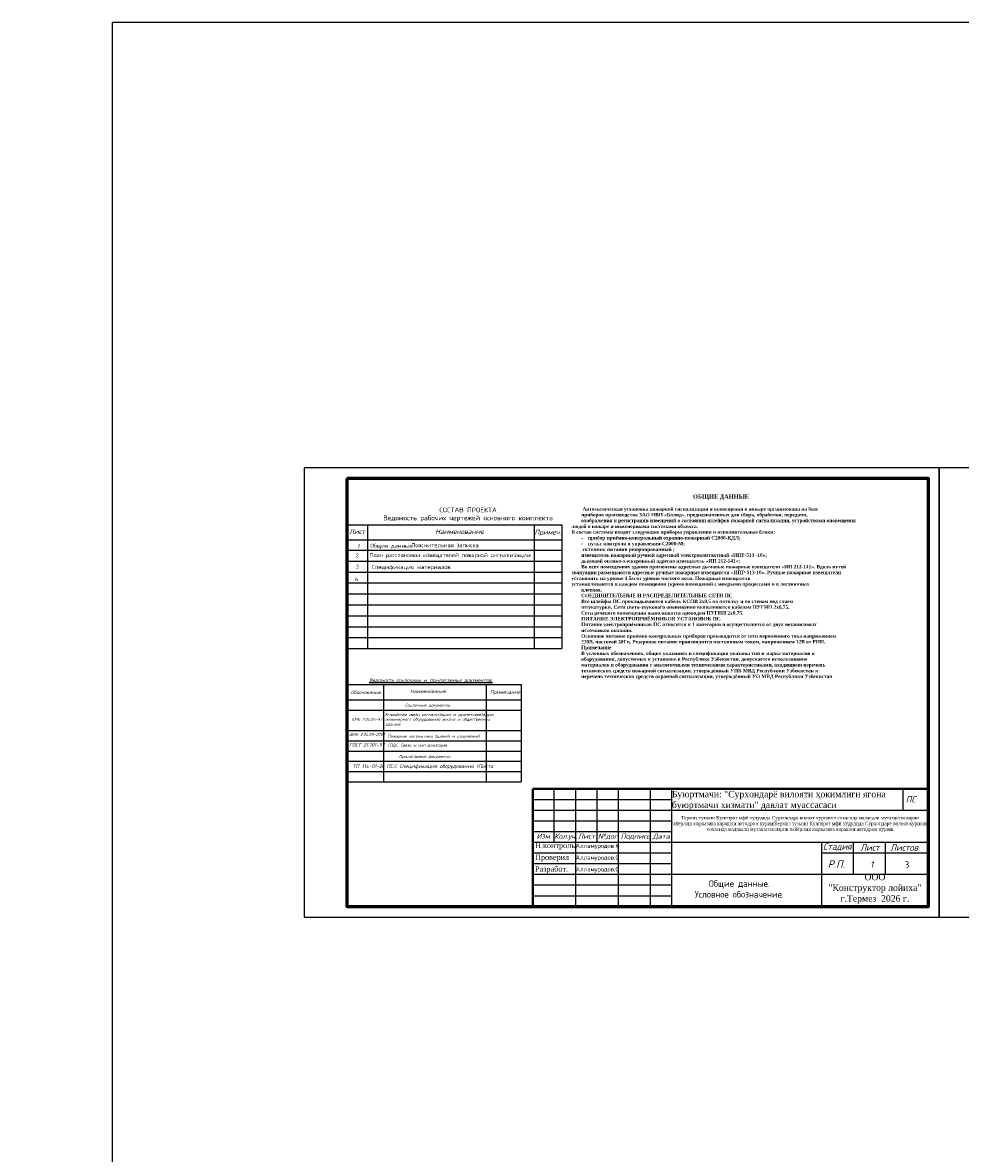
# Model space of a CAD drawing. Header units: millimetres. Extents: x -228268 to 1513407, y -439898 to -137408.
# Tile 33 of 128: x -29376 to 14501, y -205190 to -152318. Entities that reach past the tile are written whole.
import ezdxf

# ---------------------------------------------------------------- set-up
doc = ezdxf.new("R2010")
doc.units = ezdxf.units.MM
doc.linetypes.add('ACAD_ISO02W100', pattern=[15, 12, -3])
doc.layers.add('Lines', color=7, linetype='Continuous')
doc.layers.add('Штамп опасные', color=7, linetype='Continuous')
doc.styles.add('ISOCPEUR', font='isocpeur.ttf', dxfattribs={"height": 5})
doc.styles.add('OOO-Kazar', font='isocpeur.ttf')
doc.styles.get("Standard").update_dxf_attribs({"font": 'isocpeur.ttf'})
doc.styles.add('V@ler@Live', font='isocpeur.ttf')
doc.styles.add('ViTEXT', font='isocpeur.ttf')
doc.styles.add('Миржалол', font='isocpeui.ttf', dxfattribs={"height": 250})
doc.styles.add('Мой 250', font='isocpeui.ttf', dxfattribs={"height": 250})

msp = doc.modelspace()

# ---------------------------------------------------------------- linework, layer by layer
at = {"color": 0}
for p, q in [((-14198.9, -175800.5), (-14198.9, -180052.6)), ((-14198.9, -175800.5), (-10366.8, -175800.5)), ((-13240.9, -175800.5), (-13240.9, -181585.4)), ((-10366.8, -175800.5), (-4150.5, -175800.5)), ((-5436.5, -175800.5), (-5436.5, -181585.4)), ((-4150.5, -175800.5), (-4150.5, -181585.4)), ((-14198.9, -176508.4), (-4150.5, -176508.4)), ((-14198.9, -176987), (-4150.5, -176987)), ((-14198.9, -177497.9), (-4150.5, -177497.9)), ((-14198.9, -178008.9), (-4150.5, -178008.9)), ((-14198.9, -178519.8), (-4150.5, -178519.8)), ((-14198.9, -179030.7), (-4150.5, -179030.7)), ((-14198.9, -179541.7), (-4150.5, -179541.7)), ((-14198.9, -180052.6), (-4150.5, -180052.6)), ((-14198.9, -180563.5), (-4150.5, -180563.5)), ((-14198.9, -181074.5), (-4150.5, -181074.5)), ((-14198.9, -181585.4), (-4150.5, -181585.4))]:
    msp.add_line(p, q, dxfattribs=at)
at = {"color": 7, "linetype": 'Continuous'}
for p, q in [((-5498.9, -188140.3), (13001.1, -188140.3)), ((-5498.9, -193640.3), (-5498.9, -188140.3)), ((-4498.9, -190640.3), (-4498.9, -188140.3)), ((-3498.9, -193640.3), (-3498.9, -188140.3)), ((-2498.9, -190640.3), (-2498.9, -188140.3)), ((-1498.9, -193640.3), (-1498.9, -188140.3)), ((1.1, -193640.3), (1.1, -188140.3)), ((1001.1, -193640.3), (1001.1, -188140.3)), ((1001.1, -189140.3), (13001.1, -189140.3)), ((-5498.9, -190140.3), (1001.1, -190140.3)), ((-5498.9, -190640.3), (1001.1, -190640.3)), ((1001.1, -190640.3), (13001.1, -190640.3)), ((8001.1, -190640.3), (8001.1, -193640.3)), ((9501.1, -192140.3), (9501.1, -190640.3)), ((10995.3, -192140.3), (10995.3, -190640.3)), ((8001.1, -191140.3), (13001.1, -191140.3)), ((1001.1, -192140.3), (13001.1, -192140.3))]:
    msp.add_line(p, q, dxfattribs=at)
at = {"color": 7, "ltscale": 2}
msp.add_line((11801.1, -188140.3), (11801.1, -189140.3), dxfattribs=at)
at = {"color": 1}
msp.add_lwpolyline([(-25188.9, -152317.9), (-25188.9, -439897.6), (119042.6, -439897.6), (119042.6, -152317.9), (-25188.9, -152317.9)], dxfattribs=at)
at = {"color": 0, "linetype": 'Continuous', "lineweight": -2}
for points in [[(-16198.9, -173140.3), (-16198.9, -194140.3), (13501.1, -194140.3), (13501.1, -173140.3), (-16198.9, -173140.3)], [(13501.1, -173140.3), (13501.1, -194140.3), (43201.1, -194140.3), (43201.1, -173140.3), (13501.1, -173140.3)]]:
    msp.add_lwpolyline(points, dxfattribs=at)
at = {"color": 0, "linetype": 'Continuous', "lineweight": 60}
msp.add_lwpolyline([(-14198.9, -173640.3), (-14198.9, -193640.3), (13001.1, -193640.3), (13001.1, -173640.3), (-14198.9, -173640.3)], dxfattribs=at)
at = {"lineweight": 40}
msp.add_lwpolyline([(-5498.9, -188140.3), (13001.1, -188140.3), (13001.1, -193640.3), (-5498.9, -193640.3)], close=True, dxfattribs=at)
at = {"color": 7, "linetype": 'Continuous'}
for points in [[(-5498.9, -188640.3), (1001.1, -188640.3)], [(-5498.9, -189140.3), (1001.1, -189140.3)], [(-5498.9, -189640.3), (1001.1, -189640.3)], [(-5498.9, -191140.3), (1001.1, -191140.3)], [(-5498.9, -191640.3), (1001.1, -191640.3)], [(-5498.9, -192140.3), (1001.1, -192140.3)], [(-5498.9, -192640.3), (1001.1, -192640.3)], [(-5498.9, -193140.3), (1001.1, -193140.3)]]:
    msp.add_lwpolyline(points, dxfattribs=at)
at = {"layer": 'Lines', "color": 0, "lineweight": 25, "ltscale": 100}
for p, q in [((-14198.9, -183273.2), (-6049.1, -183273.2)), ((-12495.3, -183273.2), (-12495.3, -187811.6)), ((-7688.9, -183273.2), (-7688.9, -187811.6)), ((-6049.1, -183273.2), (-6049.1, -187811.6)), ((-14198.9, -183989.8), (-6049.1, -183989.8)), ((-14198.9, -187811.6), (-6049.1, -187811.6))]:
    msp.add_line(p, q, dxfattribs=at)
at = {"layer": 'Lines', "lineweight": 25}
for p, q in [((-14198.9, -184467.5), (-6049.1, -184467.5)), ((-14198.9, -185423), (-6049.1, -185423)), ((-14198.9, -185900.7), (-6049.1, -185900.7)), ((-14198.9, -186378.4), (-6049.1, -186378.4)), ((-14198.9, -186856.1), (-6049.1, -186856.1)), ((-14198.9, -187333.8), (-6049.1, -187333.8))]:
    msp.add_line(p, q, dxfattribs=at)

# ---------------------------------------------------------------- texts
at = {"color": 0, "insert": (-59785.5, -175452.8), "char_height": 360, "width": 3196.896, "attachment_point": 1, "rotation": 0.1, "style": 'V@ler@Live'}
msp.add_mtext('\\pi768.67;{\\H1.2x;Код\\fISOCPEUR|b0|i0|c204|p34;\\P\\pi21.624;\\fISOCPEUR|b0|i1|c204|p34;оборудован\\fISOCPEUR|b0|i0|c204|p34;   \\P\\pi58.556;\\fISOCPEUR|b0|i1|c204|p34;мат\\fISOCPEUR|b0|i0|c204|p34;е\\fISOCPEUR|b0|i1|c204|p34;риала}', dxfattribs=at)
at = {"color": 0, "linetype": 'ACAD_ISO02W100', "style": 'ISOCPEUR'}
for s, insert, char_height, width, attachment_point in [('\\PСОСТАВ ПРОЕКТА\\PВедомость рабочих чертежей основного комплекта ', (-8533.1, -175133.2), 223.534, 11379.698, 5), ('{\\fISOCPEUR|b0|i1|c204|p34;Лист}', (-13723.5, -176114.6), 223.534, 739.97, 5), ('{\\fISOCPEUR|b0|i1|c204|p34;Наименование}', (-8933.5, -176114.6), 223.534, 2203.147, 5), ('{\\fISOCPEUR|b0|i1|c204|p34;Примеч.}', (-4801.6, -176172.3), 223.534, 1456.199, 5), ('{\\fISOCPEUR|b0|i1|c204|p34;1}', (-13671.1, -176798.6), 191.601, 958.003, 5), ('План раccтановки извещателей пожарной сигнализации    ', (-13148.6, -177124.4), 185.853, 9913.525, 1), ('Общие данные.', (-13104.9, -176683.7), 191.601, 4776.904, 1), ('Пояснительная записка', (-11187.6, -176656.5), 191.601, 4776.904, 1), ('2', (-13718.6, -177135.2), 191.6, 553.975, 2), ('3', (-13719.6, -177660.4), 191.6, 553.975, 2), ('Спецификация материалов', (-13036.8, -177678.9), 191.601, 4776.904, 1), ('4', (-13752.8, -178236.8), 191.6, 553.975, 2)]:
    msp.add_mtext(s, dxfattribs=dict(at, insert=insert, char_height=char_height, width=width, attachment_point=attachment_point))
at = {"color": 0, "linetype": 'Continuous', "lineweight": 5, "style": 'OOO-Kazar'}
for s, insert, char_height, attachment_point in [('{\\fISOCPEUR|b0|i1|c204|p34;ПС}', (12177.2, -188784), 300, 8), ('{\\fISOCPEUR|b0|i1|c204|p34;Изм.}', (-4979.5, -190239.9), 240, 2), ('{\\fISOCPEUR|b0|i1|c204|p34;Кол.уч.}', (-3967.5, -190239.9), 240, 2), ('{\\fISOCPEUR|b0|i1|c204|p34;Лист}', (-2995.4, -190239.9), 240, 2), ('{\\fISOCPEUR|b0|i1|c204|p34;№дог.}', (-1959.5, -190239.9), 240, 2), ('{\\fISOCPEUR|b0|i1|c204|p34;Подпись}', (-702.4, -190239.9), 240, 2), ('{\\fISOCPEUR|b0|i1|c204|p34;Дата}', (502.2, -190239.9), 240, 2), ('{\\fISOCPEUR|b0|i1|c204|p34;Стадия}', (8742.3, -191040.3), 300, 8), ('{\\fISOCPEUR|b0|i1|c204|p34;Лист }', (10266.5, -191040.3), 300, 8), ('{\\fISOCPEUR|b0|i1|c204|p34;Листов }', (11870.5, -191040.3), 300, 8), ('{\\fISOCPEUR|b0|i1|c204|p34;Р.П.}', (8697, -191840.3), 350, 8)]:
    msp.add_mtext(s, dxfattribs=dict(at, insert=insert, char_height=char_height, attachment_point=attachment_point))
at = {"color": 0, "ltscale": 0.1, "insert": (9804.5, -191537.1), "char_height": 300, "attachment_point": 1}
msp.add_mtext_dynamic_manual_height_columns('\\pxqc;{\\fISOCPEUR|b0|i1|c204|p34;1}', width=1088.175, gutter_width=1250, heights=[335.9], dxfattribs=at)
at = {"color": 0, "ltscale": 0.1, "insert": (11895.9, -191538), "char_height": 300, "attachment_point": 1, "style": 'ISOCPEUR'}
msp.add_mtext_dynamic_manual_height_columns('3', width=980.425, gutter_width=1250, heights=[0], dxfattribs=at)
at = {"color": 7, "insert": (4157.3, -192827.3), "char_height": 300, "width": 6979.358, "attachment_point": 5}
msp.add_mtext('{\\C0;Общие данные. \\PУсловное обозначение.}', dxfattribs=at)
at = {"layer": 'Lines', "lineweight": 25, "attachment_point": 1}
for s, insert, char_height, width, style in [('\\pxi32.631;{\\fISOCPEUR|b0|i1|c238|p34;          \\fTimes New Roman|b1|i0|c204|p18;\\P\\pi35.736;\\P\\pi29.253;ОБЩИЕ ДАННЫЕ\\P\\pi35.736;\\H0.83333x;\\P\\pi2.3625; Автоматическая установка пожарной сигнализации и оповещения о пожаре организована на базе\\Pприборов производства ЗАО НВП «Болид», предназначенных для сбора, обработки, передачи,\\Pотображения и регистрации извещений о состоянии шлейфов пожарной сигнализации, устройствами оповещения людей о пожаре и инженерными системами объекта.\\P\\pi0;В состав системы входят следующие приборы управления и исполнительные блоки:\\P\\pi2.3625;-^Iприбор приёмно-контрольный охранно-пожарный С2000-КДЛ;\\P-^Iпульт контроля и управления-С2000-М;\\P-источник питания резервированный ;\\Pизвещатель пожарный ручной адресный электроконтактный «ИПР-513 -10»;\\Pдымовой оптико-электронный адресно извещатель «ИП 212-141»;\\PВо всех помещениях здания применены адресные дымовые пожарные извещатели «ИП 212-141». Вдоль путей эвакуации размещаются адресные ручные пожарные извещатели «ИПР-513-10». Ручные пожарные извещатели установить на уровне 1,5м от уровня чистого пола. Пожарные извещатели\\P\\pi0;устанавливаются в каждом помещении (кроме помещений с мокрыми процессами и в лестничных\\P\\pi2.3625;клетках.\\PСОЕДИНИТЕЛЬНЫЕ И РАСПРЕДЕЛИТЕЛЬНЫЕ СЕТИ ПС\\PВсе шлейфы ПС прокладываются кабель КСПВ 2х0,5 по потолку и по стенам под слоем\\Pштукатурки. Сети свето-звукового оповещения выполняются кабелем ПУГНП 2х0,75.\\PСети речевого оповещения выполняются проводом ПУГНП 2х0,75.\\PПИТАНИЕ ЭЛЕКТРОПРИЁМНИКОВ УСТАНОВОК ПС\\PПитание электроприёмников ПС относится к 1 категории и осуществляется от двух независимых\\Pисточников питания.\\PОсновное питание приёмно-контрольных приборов производится от сети переменного тока напряжением\\P220В, частотой 50Гц. Резервное питание произвидится постоянным током, напряжением 12В от РИП.\\PПримечание\\PВ условных обозначениях, общих указаниях и спецификации указаны тип и марка материалов и\\Pоборудования, допустимых к установке в Республике Узбекистан. допускается использование\\Pматериалов и оборудования с аналогичными техническими характеристиками, входящими перечень\\Pтехнических средств пожарной сигнализации, утверждённый УПБ МВД Республики Узбекистан и\\Pперечень технических средств охранной сигнализации, утверждённый УО МВД Республики Узбекистан}', (-3699.5, -173732.8), 194.4, 13434.625, 'Миржалол'), ('{\\fISOCPEUR|b1|i1|c204|p34;\\L        Ведомость ссылочных и прилагаемых документов.\\P}        ', (-14089.1, -182981.7), 163.8, 7863.497, 'Миржалол'), ('Обоснование', (-14018.5, -183553), 163.8, 2750.081, 'Мой 250'), ('Наименование', (-11235.8, -183498.4), 163.8, 3142.949, 'Мой 250'), ('Примечание', (-7503.5, -183539.1), 163.8, 3142.949, 'Мой 250'), ('Ссылочные документы.', (-11478.5, -184164.3), 136.5, 2999.456, 'Миржалол'), (' КМК 2.04.05-97', (-14070.2, -184826.1), 136.5, 2750.081, 'Миржалол'), ('Устройства связи сигнализации и диспетчерезации инженерного оборудования жилых и общественных \\Pзданий.', (-12415.8, -184601.1), 136.5, 4897.766, 'Миржалол'), (' ШНК 2.04.09-2007', (-14196.7, -185532.4), 136.5, 2750.081, 'Миржалол'), ('{\\H0.625x;ГОСТ 21.101-97 \\H0.8x;СПДС. Связь и сигнализация.}', (-14106.7, -186004.9), 273, 13112.935, 'Миржалол'), ('Пожарная автоматика зданий и сооружений.', (-12294.5, -185610.5), 136.5, 6556.468, 'Миржалол'), ('      Прилагаемые документы.', (-12349, -186560.8), 136.5, 5568.111, 'Миржалол'), ('{\\H0.625x;ТП 114-01-2с ПС.С Спецификация оборудования 1Листа}', (-13932.7, -186999.2), 273, 11136.223, 'Миржалол')]:
    msp.add_mtext(s, dxfattribs=dict(at, insert=insert, char_height=char_height, width=width, style=style))
at = {"layer": 'Штамп опасные', "lineweight": 25, "style": 'ViTEXT'}
for s, insert, char_height, width, attachment_point in [('{\\fTimes New Roman|b0|i0|c204|p18;\\C0;Буюртмачи: "Сурхондарё вилояти ҳокимлиги ягона буюртмачи хизмати" давлат муассасаси}', (1001.1, -188690.3), 300, 10000, 4), ('{\\fTimes New Roman|b0|i0|c204|p18;\\C0;Термиз тумани Кунгирот мфй худудида Сурхондарё вилоят курилиш сохасида малакали мутахассисларни тайёрлаш марказига карашли автодром куришТермиз тумани Кунгирот мфй худудида Сурхондарё вилоят курилиш сохасида малакали мутахассисларни тайёрлаш марказига карашли автодром куриш}', (7001.1, -189790.3), 160, 12000, 5), ('{\\fTimes New Roman|b0|i0|c204|p18;\\C0;Н.контроль}', (-5398.9, -190831.6), 250, 1800, 4), ('Алламуродов.К', (-3498.9, -190831.6), 200, 2000, 4), ('{\\fTimes New Roman|b0|i0|c204|p18;\\C0;Проверил\\Ftxt|c204; }', (-5398.9, -191381.6), 250, 1800, 4), ('Алламуродов.0', (-3498.9, -191381.6), 200, 2000, 4), ('{\\fTimes New Roman|b0|i0|c204|p18;\\C0;Разработ.}', (-5398.9, -191931.6), 250, 1800, 4), ('Алламуродов.0', (-3498.9, -191931.6), 200, 2000, 4), ('{\\fTimes New Roman|b0|i0|c204|p18;\\C0;ООО \\P"Конструктор лойиха"\\Pг.Термез  2026 г.\\Ftxt|c204;  }', (10501.1, -192815.3), 300, 5000, 5)]:
    msp.add_mtext(s, dxfattribs=dict(at, insert=insert, char_height=char_height, width=width, attachment_point=attachment_point))

doc.saveas('drawing.dxf')
